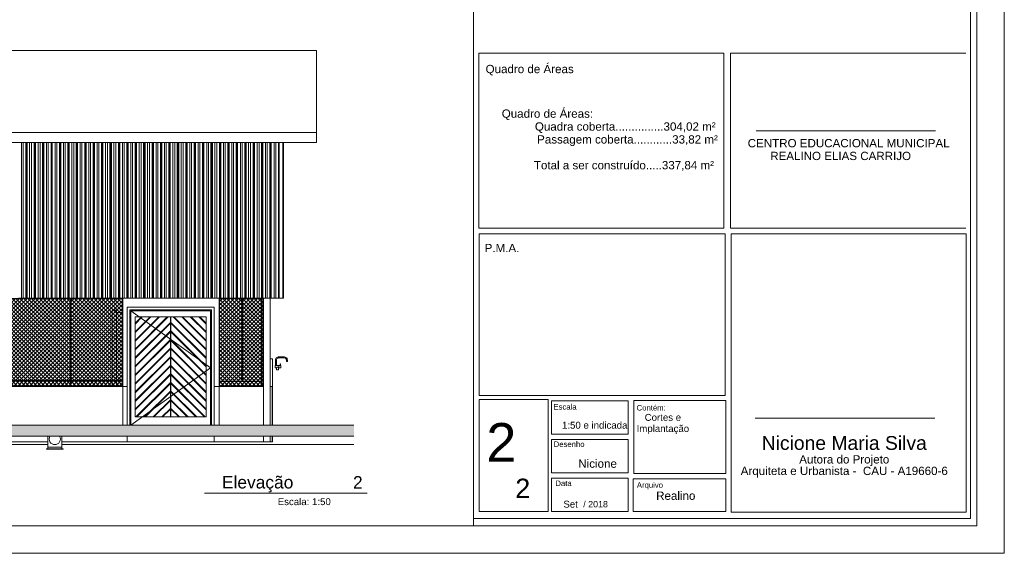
# Model space of a CAD drawing. Header units: millimetres. Extents: x 0 to 1917, y 0 to 847.
# Tile 222 of 230: x 1561 to 1917, y 0 to 193. Entities that reach past the tile are written whole.
import ezdxf
from ezdxf.enums import TextEntityAlignment as Align

# ---------------------------------------------------------------- set-up
doc = ezdxf.new("R2010")
doc.units = ezdxf.units.MM
doc.header["$MEASUREMENT"] = 0
doc.set_wipeout_variables(frame=1)
doc.linetypes.add('Linha Tracejada 2_1', pattern=[3, 2, -1])
doc.linetypes.add('Wipeout_Contour', pattern=[1000, 0, -1000])
for name, color, linetype in [('Anotação - Geral', 7, 'Continuous'), ('Cobertura.ARQ', 7, 'Continuous'), ('Desenho 2D - Geral', 7, 'Continuous'), ('Eletrodoméstico & Mobiliário.ARQ', 7, 'Continuous'), ('Interior - Mobiliário', 7, 'Continuous'), ('Laje.ARQ', 7, 'Continuous'), ('Linha & Trama.2D', 7, 'Continuous'), ('Parede.ARQ', 7, 'Continuous'), ('Pilar.ARQ', 7, 'Continuous')]:
    doc.layers.add(name, color=color, linetype=linetype)
doc.styles.add('GENERATED_STYLE_1', font='arial.ttf')
pattern_1 = [(45, (5217.2417, 46.3678), (-0.70710678, 0.70710678), []), (135, (5217.2417, 46.3678), (0.70710678, 0.70710678), [])]
pattern_2 = [(45, (5217.2417, 46.3678), (-0.70710678, 0.70710678), []), (135, (5217.2417, 46.3678), (0.70710678, 0.70710678), [])]
pattern_3 = [(45, (5217.2417, 46.3678), (-0.70710678, 0.70710678), []), (135, (5217.2417, 46.3678), (0.70710678, 0.70710678), [])]

# ---------------------------------------------------------------- blocks, each defined once
blk = doc.blocks.new('Título Integrado de Desenho[4]', base_point=(1167.68, 39))
at = {"color": 7, "linetype": 'Continuous', "lineweight": 0}
blk.add_line((1627.79, 21.8), (1686.69, 21.8), dxfattribs=at)
at = {"color": 7, "lineweight": 0, "style": 'GENERATED_STYLE_1'}
blk.add_attdef('AC_DrawingName', text='', height=4.5, dxfattribs=at).set_placement((1646.98, 27.97), align=Align.TOP_CENTER)
blk.add_attdef('DUMMY_179', text='', height=4.5, dxfattribs=at).set_placement((1681.51, 27.94), align=Align.TOP_LEFT)
blk.add_attdef('AC_DrawingScale', text='', height=2.5, dxfattribs=at).set_placement((1673.47, 19.94), align=Align.TOP_RIGHT)

msp = doc.modelspace()

# ---------------------------------------------------------------- hatches: boundary and pattern name
at = {"layer": 'Interior - Mobiliário', "linetype": 'Continuous', "lineweight": 0}
h = msp.add_hatch(dxfattribs=at)
h.set_pattern_fill('GRELHA_5X5_DIAGONAL_0004', color=102, style=0, pattern_type=2)
h.set_pattern_definition(pattern_1)
h.paths.add_polyline_path([(1595.92, 62.57), (1598.19, 62.57), (1598.19, 87.17), (1595.92, 87.17)])
h = msp.add_hatch(dxfattribs=at)
h.set_pattern_fill('GRELHA_5X5_DIAGONAL_0004', color=102, style=0, pattern_type=2)
h.set_pattern_definition(pattern_1)
h.paths.add_polyline_path([(1595.92, 62.57), (1598.19, 62.57), (1598.19, 87.17), (1595.92, 87.17)])
h = msp.add_hatch(dxfattribs=at)
h.set_pattern_fill('GRELHA_5X5_DIAGONAL_0004', color=102, style=0, pattern_type=2)
h.set_pattern_definition(pattern_2)
h.paths.add_polyline_path([(1595.92, 60.37), (1598.19, 60.37), (1598.19, 62.37), (1595.92, 62.37)])
h = msp.add_hatch(dxfattribs=at)
h.set_pattern_fill('GRELHA_5X5_DIAGONAL_0004', color=102, style=0, pattern_type=2)
h.set_pattern_definition(pattern_2)
h.paths.add_polyline_path([(1595.92, 60.37), (1598.19, 60.37), (1598.19, 62.37), (1595.92, 62.37)])
at = {"layer": 'Linha & Trama.2D', "linetype": 'Continuous', "lineweight": 0}
h = msp.add_hatch(dxfattribs=at)
h.set_pattern_fill('GRELHA_5X5_DIAGONAL_0004', color=30, style=0, pattern_type=2)
h.set_pattern_definition(pattern_3)
h.paths.add_polyline_path([(1540.33, 60.66), (1597.96, 60.66), (1597.96, 92.24), (1540.33, 92.24)])
h = msp.add_hatch(dxfattribs=at)
h.set_pattern_fill('GRELHA_5X5_DIAGONAL_0004', color=30, style=0, pattern_type=2)
h.set_pattern_definition(pattern_3)
h.paths.add_polyline_path([(1633.2, 60.66), (1648.84, 60.66), (1648.84, 92.24), (1633.2, 92.24)])

# ---------------------------------------------------------------- linework, layer by layer
at = {"layer": 'Cobertura.ARQ', "color": 233, "linetype": 'Continuous', "lineweight": 0}
for p, q in [((1668.32, 182.04), (1168.32, 182.04)), ((1668.32, 152.38), (1668.32, 182.04)), ((1547.3, 152.38), (1649.43, 152.38)), ((1651.22, 152.38), (1668.32, 152.38)), ((1668.32, 152.37), (1668.32, 152.38)), ((1668.32, 148.71), (1168.32, 148.71)), ((1668.32, 148.71), (1668.32, 148.77))]:
    msp.add_line(p, q, dxfattribs=at)
at = {"layer": 'Desenho 2D - Geral', "color": 7, "linetype": 'Continuous', "lineweight": 0}
for p, q in [((1725.11, 10), (1725.11, 292.52)), ((1725.11, 10), (1725.11, 292.52)), ((1905.11, 292.52), (1905.11, 12.64)), ((1725.11, 56.43), (1725.11, 189.53)), ((1725.11, 56.43), (1725.11, 189.53)), ((1727.07, 181.05), (1815.74, 181.05)), ((1727.07, 117.75), (1727.07, 181.05)), ((1815.74, 181.05), (1815.74, 117.75)), ((1827.5, 152.96), (1892.5, 152.96)), ((1815.74, 117.75), (1727.07, 117.75)), ((1727.22, 57.17), (1816.27, 57.17)), ((1827.17, 48.92), (1892.17, 48.92)), ((1827.17, 48.92), (1892.17, 48.92)), ((1905.11, 12.64), (1725.11, 12.64))]:
    msp.add_line(p, q, dxfattribs=at)
at = {"layer": 'Desenho 2D - Geral', "color": 7, "linetype": 'Continuous', "lineweight": 0, "flags": 128}
for points in [[(1818.39, 14.92), (1903.5, 14.92), (1903.5, 115.64), (1818.39, 115.64)], [(1727.22, 55.74), (1752.22, 55.74), (1752.22, 15.1), (1727.22, 15.1)], [(1753.35, 55.23), (1781.13, 55.23), (1781.13, 43.08), (1753.35, 43.08)], [(1816.51, 55.35), (1783.16, 55.35), (1783.16, 28.88), (1816.51, 28.88)], [(1753.35, 41.24), (1781.13, 41.24), (1781.13, 29.09), (1753.35, 29.09)], [(1753.35, 27.25), (1781.13, 27.25), (1781.13, 15.1), (1753.35, 15.1)], [(1816.47, 15.1), (1782.97, 15.1), (1782.97, 26.94), (1816.47, 26.94)]]:
    msp.add_lwpolyline(points, close=True, dxfattribs=at)
at = {"layer": 'Eletrodoméstico & Mobiliário.ARQ', "color": 134, "linetype": 'Continuous', "lineweight": 0}
for p, q in [((1649.42, 152.51), (1649.42, 152.37)), ((1651.22, 152.37), (1649.42, 152.37)), ((1651.22, 152.51), (1651.22, 152.37))]:
    msp.add_line(p, q, dxfattribs=at)
at = {"layer": 'Interior - Mobiliário', "color": 102, "linetype": 'Continuous', "lineweight": 0}
for p, q in [((1668.32, 152.37), (1547.3, 152.37)), ((1668.32, 152.37), (1668.32, 148.77)), ((1668.32, 148.77), (1547.3, 148.77)), ((1561.42, 92.37), (1561.42, 148.71)), ((1562.07, 92.37), (1562.07, 148.71)), ((1562.98, 92.37), (1562.98, 148.71)), ((1563.24, 92.37), (1563.24, 148.71)), ((1563.5, 92.37), (1563.5, 148.71)), ((1564.42, 92.37), (1564.42, 148.71)), ((1565.07, 92.37), (1565.07, 148.71)), ((1566.05, 92.37), (1566.05, 148.71)), ((1566.29, 92.37), (1566.29, 148.71)), ((1566.53, 92.37), (1566.53, 148.71)), ((1567.52, 92.37), (1567.52, 148.71)), ((1568.17, 92.37), (1568.17, 148.71)), ((1569.08, 92.37), (1569.08, 148.71)), ((1569.34, 92.37), (1569.34, 148.71)), ((1569.6, 92.37), (1569.6, 148.71)), ((1570.52, 92.37), (1570.52, 148.71)), ((1571.17, 92.37), (1571.17, 148.71)), ((1572.15, 92.37), (1572.15, 148.71)), ((1572.39, 92.37), (1572.39, 148.71)), ((1572.63, 92.37), (1572.63, 148.71)), ((1573.62, 92.37), (1573.62, 148.71)), ((1574.27, 92.37), (1574.27, 148.71)), ((1575.18, 92.37), (1575.18, 148.71)), ((1575.44, 92.37), (1575.44, 148.71)), ((1575.7, 92.37), (1575.7, 148.71)), ((1576.62, 92.37), (1576.62, 148.71)), ((1577.27, 92.37), (1577.27, 148.71)), ((1578.25, 92.37), (1578.25, 148.71)), ((1578.49, 92.37), (1578.49, 148.71)), ((1578.73, 92.37), (1578.73, 148.71)), ((1579.72, 92.37), (1579.72, 148.71)), ((1580.37, 92.37), (1580.37, 148.71)), ((1581.28, 92.37), (1581.28, 148.71)), ((1581.54, 92.37), (1581.54, 148.71)), ((1581.8, 92.37), (1581.8, 148.71)), ((1582.72, 92.37), (1582.72, 148.71)), ((1583.37, 92.37), (1583.37, 148.71)), ((1584.35, 92.37), (1584.35, 148.71)), ((1584.59, 92.37), (1584.59, 148.71)), ((1584.83, 92.37), (1584.83, 148.71)), ((1585.82, 92.37), (1585.82, 148.71)), ((1586.47, 92.37), (1586.47, 148.71)), ((1587.38, 92.37), (1587.38, 148.71)), ((1587.64, 92.37), (1587.64, 148.71)), ((1587.9, 92.37), (1587.9, 148.71)), ((1588.82, 92.37), (1588.82, 148.71)), ((1589.47, 92.37), (1589.47, 148.71)), ((1590.45, 92.37), (1590.45, 148.71)), ((1590.69, 92.37), (1590.69, 148.71)), ((1590.93, 92.37), (1590.93, 148.71)), ((1591.92, 92.37), (1591.92, 148.71)), ((1592.57, 92.37), (1592.57, 148.71)), ((1593.48, 92.37), (1593.48, 148.71)), ((1593.74, 92.37), (1593.74, 148.71)), ((1594, 92.37), (1594, 148.71)), ((1594.92, 92.37), (1594.92, 148.71)), ((1595.57, 92.37), (1595.57, 148.71)), ((1596.55, 92.37), (1596.55, 148.71)), ((1596.79, 92.37), (1596.79, 148.71)), ((1597.03, 92.37), (1597.03, 148.71)), ((1598.02, 92.37), (1598.02, 148.71)), ((1598.67, 92.37), (1598.67, 148.71)), ((1599.58, 92.37), (1599.58, 148.71)), ((1599.84, 92.37), (1599.84, 148.71)), ((1600.1, 92.37), (1600.1, 148.71)), ((1601.02, 92.37), (1601.02, 148.71)), ((1601.67, 92.37), (1601.67, 148.71)), ((1602.65, 92.37), (1602.65, 148.71)), ((1602.89, 92.37), (1602.89, 148.71)), ((1603.13, 92.37), (1603.13, 148.71)), ((1604.12, 92.37), (1604.12, 148.71)), ((1604.77, 92.37), (1604.77, 148.71)), ((1605.68, 92.37), (1605.68, 148.71)), ((1605.94, 92.37), (1605.94, 148.71)), ((1606.2, 92.37), (1606.2, 148.71)), ((1607.12, 92.37), (1607.12, 148.71)), ((1607.77, 92.37), (1607.77, 148.71)), ((1608.75, 92.37), (1608.75, 148.71)), ((1608.99, 92.37), (1608.99, 148.71)), ((1609.23, 92.37), (1609.23, 148.71)), ((1610.22, 92.37), (1610.22, 148.71)), ((1610.87, 92.37), (1610.87, 148.71)), ((1611.78, 92.37), (1611.78, 148.71)), ((1612.04, 92.37), (1612.04, 148.71)), ((1612.3, 92.37), (1612.3, 148.71)), ((1613.22, 92.37), (1613.22, 148.71)), ((1613.87, 92.37), (1613.87, 148.71)), ((1614.85, 92.37), (1614.85, 148.71)), ((1615.09, 92.37), (1615.09, 148.71)), ((1615.33, 92.37), (1615.33, 148.71)), ((1616.32, 92.37), (1616.32, 148.71)), ((1616.97, 92.37), (1616.97, 148.71)), ((1617.88, 92.37), (1617.88, 148.71)), ((1618.14, 92.37), (1618.14, 148.71)), ((1618.4, 92.37), (1618.4, 148.71)), ((1619.32, 92.37), (1619.32, 148.71)), ((1619.97, 92.37), (1619.97, 148.71)), ((1620.95, 92.37), (1620.95, 148.71)), ((1621.19, 92.37), (1621.19, 148.71)), ((1621.43, 92.37), (1621.43, 148.71)), ((1622.42, 92.37), (1622.42, 148.71)), ((1623.07, 92.37), (1623.07, 148.71)), ((1623.98, 92.37), (1623.98, 148.71)), ((1624.24, 92.37), (1624.24, 148.71)), ((1624.5, 92.37), (1624.5, 148.71)), ((1625.42, 92.37), (1625.42, 148.71)), ((1626.07, 92.37), (1626.07, 148.71)), ((1627.05, 92.37), (1627.05, 148.71)), ((1627.29, 92.37), (1627.29, 148.71)), ((1627.53, 92.37), (1627.53, 148.71)), ((1628.52, 92.37), (1628.52, 148.71)), ((1629.17, 92.37), (1629.17, 148.71)), ((1630.08, 92.37), (1630.08, 148.71)), ((1630.34, 92.37), (1630.34, 148.71)), ((1630.6, 92.37), (1630.6, 148.71)), ((1631.52, 92.37), (1631.52, 148.71)), ((1632.17, 92.37), (1632.17, 148.71)), ((1633.15, 92.37), (1633.15, 148.71)), ((1633.39, 92.37), (1633.39, 148.71)), ((1633.63, 92.37), (1633.63, 148.71)), ((1634.62, 92.37), (1634.62, 148.71)), ((1635.27, 92.37), (1635.27, 148.71)), ((1636.18, 92.37), (1636.18, 148.71)), ((1636.44, 92.37), (1636.44, 148.71)), ((1636.7, 92.37), (1636.7, 148.71)), ((1637.62, 92.37), (1637.62, 148.71)), ((1638.27, 92.37), (1638.27, 148.71)), ((1639.25, 92.37), (1639.25, 148.71)), ((1639.49, 92.37), (1639.49, 148.71)), ((1639.73, 92.37), (1639.73, 148.71)), ((1640.72, 92.37), (1640.72, 148.71)), ((1641.37, 92.37), (1641.37, 148.71)), ((1642.28, 92.37), (1642.28, 148.71)), ((1642.54, 92.37), (1642.54, 148.71)), ((1642.8, 92.37), (1642.8, 148.71)), ((1643.72, 92.37), (1643.72, 148.71)), ((1644.37, 92.37), (1644.37, 148.71)), ((1645.35, 92.37), (1645.35, 148.71)), ((1645.59, 92.37), (1645.59, 148.71)), ((1645.83, 92.37), (1645.83, 148.71)), ((1646.82, 92.37), (1646.82, 148.71)), ((1647.47, 92.37), (1647.47, 148.71)), ((1648.38, 92.37), (1648.38, 148.71)), ((1648.64, 92.37), (1648.64, 148.71)), ((1648.9, 92.37), (1648.9, 148.71)), ((1649.82, 92.37), (1649.82, 148.71)), ((1650.47, 92.37), (1650.47, 148.71)), ((1651.45, 92.37), (1651.45, 148.71)), ((1651.69, 92.37), (1651.69, 148.71)), ((1651.93, 92.37), (1651.93, 148.71)), ((1652.92, 92.37), (1652.92, 148.71)), ((1653.57, 92.37), (1653.57, 148.71)), ((1654.48, 92.37), (1654.48, 148.71)), ((1654.74, 92.37), (1654.74, 148.71)), ((1656.13, 92.37), (1656.13, 148.71)), ((1656.32, 92.37), (1656.32, 148.71)), ((1561.42, 92.37), (1560.43, 92.37)), ((1562.07, 92.37), (1561.42, 92.37)), ((1562.98, 92.37), (1562.07, 92.37)), ((1563.24, 92.37), (1562.98, 92.37)), ((1563.5, 92.37), (1563.24, 92.37)), ((1564.42, 92.37), (1563.5, 92.37)), ((1565.07, 92.37), (1564.42, 92.37)), ((1566.05, 92.37), (1565.07, 92.37)), ((1566.29, 92.37), (1566.05, 92.37)), ((1566.53, 92.37), (1566.29, 92.37)), ((1567.52, 92.37), (1566.53, 92.37)), ((1568.17, 92.37), (1567.52, 92.37)), ((1569.08, 92.37), (1568.17, 92.37)), ((1569.34, 92.37), (1569.08, 92.37)), ((1569.6, 92.37), (1569.34, 92.37)), ((1570.52, 92.37), (1569.6, 92.37)), ((1571.17, 92.37), (1570.52, 92.37)), ((1572.15, 92.37), (1571.17, 92.37)), ((1572.39, 92.37), (1572.15, 92.37)), ((1572.63, 92.37), (1572.39, 92.37)), ((1573.62, 92.37), (1572.63, 92.37)), ((1574.27, 92.37), (1573.62, 92.37)), ((1575.18, 92.37), (1574.27, 92.37)), ((1575.44, 92.37), (1575.18, 92.37)), ((1575.7, 92.37), (1575.44, 92.37)), ((1576.62, 92.37), (1575.7, 92.37)), ((1577.27, 92.37), (1576.62, 92.37)), ((1578.25, 92.37), (1577.27, 92.37)), ((1578.49, 92.37), (1578.25, 92.37)), ((1578.73, 92.37), (1578.49, 92.37)), ((1579.72, 92.37), (1578.73, 92.37)), ((1580.37, 92.37), (1579.72, 92.37)), ((1581.28, 92.37), (1580.37, 92.37)), ((1581.54, 92.37), (1581.28, 92.37)), ((1581.8, 92.37), (1581.54, 92.37)), ((1582.72, 92.37), (1581.8, 92.37)), ((1583.37, 92.37), (1582.72, 92.37)), ((1584.35, 92.37), (1583.37, 92.37)), ((1584.59, 92.37), (1584.35, 92.37)), ((1584.83, 92.37), (1584.59, 92.37)), ((1585.82, 92.37), (1584.83, 92.37)), ((1586.47, 92.37), (1585.82, 92.37)), ((1587.38, 92.37), (1586.47, 92.37)), ((1587.64, 92.37), (1587.38, 92.37)), ((1587.9, 92.37), (1587.64, 92.37)), ((1588.82, 92.37), (1587.9, 92.37)), ((1589.47, 92.37), (1588.82, 92.37)), ((1590.45, 92.37), (1589.47, 92.37)), ((1590.69, 92.37), (1590.45, 92.37)), ((1590.93, 92.37), (1590.69, 92.37)), ((1591.92, 92.37), (1590.93, 92.37)), ((1592.57, 92.37), (1591.92, 92.37)), ((1593.48, 92.37), (1592.57, 92.37)), ((1593.74, 92.37), (1593.48, 92.37)), ((1594, 92.37), (1593.74, 92.37)), ((1594.92, 92.37), (1594, 92.37)), ((1595.57, 92.37), (1594.92, 92.37)), ((1596.55, 92.37), (1595.57, 92.37)), ((1596.79, 92.37), (1596.55, 92.37)), ((1597.03, 92.37), (1596.79, 92.37)), ((1598.02, 92.37), (1597.03, 92.37)), ((1598.67, 92.37), (1598.02, 92.37)), ((1599.58, 92.37), (1598.67, 92.37)), ((1599.84, 92.37), (1599.58, 92.37)), ((1600.1, 92.37), (1599.84, 92.37)), ((1601.02, 92.37), (1600.1, 92.37)), ((1601.67, 92.37), (1601.02, 92.37)), ((1602.65, 92.37), (1601.67, 92.37)), ((1602.89, 92.37), (1602.65, 92.37)), ((1603.13, 92.37), (1602.89, 92.37)), ((1604.12, 92.37), (1603.13, 92.37)), ((1604.77, 92.37), (1604.12, 92.37)), ((1605.68, 92.37), (1604.77, 92.37)), ((1605.94, 92.37), (1605.68, 92.37)), ((1606.2, 92.37), (1605.94, 92.37)), ((1607.12, 92.37), (1606.2, 92.37)), ((1607.77, 92.37), (1607.12, 92.37)), ((1608.75, 92.37), (1607.77, 92.37)), ((1608.99, 92.37), (1608.75, 92.37)), ((1609.23, 92.37), (1608.99, 92.37)), ((1610.22, 92.37), (1609.23, 92.37)), ((1610.87, 92.37), (1610.22, 92.37)), ((1611.78, 92.37), (1610.87, 92.37)), ((1612.04, 92.37), (1611.78, 92.37)), ((1612.3, 92.37), (1612.04, 92.37)), ((1613.22, 92.37), (1612.3, 92.37)), ((1613.87, 92.37), (1613.22, 92.37)), ((1614.85, 92.37), (1613.87, 92.37)), ((1615.09, 92.37), (1614.85, 92.37)), ((1615.33, 92.37), (1615.09, 92.37)), ((1616.32, 92.37), (1615.33, 92.37)), ((1616.97, 92.37), (1616.32, 92.37)), ((1617.88, 92.37), (1616.97, 92.37)), ((1618.14, 92.37), (1617.88, 92.37)), ((1618.4, 92.37), (1618.14, 92.37)), ((1619.32, 92.37), (1618.4, 92.37)), ((1619.97, 92.37), (1619.32, 92.37)), ((1620.95, 92.37), (1619.97, 92.37)), ((1621.19, 92.37), (1620.95, 92.37)), ((1621.43, 92.37), (1621.19, 92.37)), ((1622.42, 92.37), (1621.43, 92.37)), ((1623.07, 92.37), (1622.42, 92.37)), ((1623.98, 92.37), (1623.07, 92.37)), ((1624.24, 92.37), (1623.98, 92.37)), ((1624.5, 92.37), (1624.24, 92.37)), ((1625.42, 92.37), (1624.5, 92.37)), ((1626.07, 92.37), (1625.42, 92.37)), ((1627.05, 92.37), (1626.07, 92.37)), ((1627.29, 92.37), (1627.05, 92.37)), ((1627.53, 92.37), (1627.29, 92.37)), ((1628.52, 92.37), (1627.53, 92.37)), ((1629.17, 92.37), (1628.52, 92.37)), ((1630.08, 92.37), (1629.17, 92.37)), ((1630.34, 92.37), (1630.08, 92.37)), ((1630.6, 92.37), (1630.34, 92.37)), ((1631.52, 92.37), (1630.6, 92.37)), ((1632.17, 92.37), (1631.52, 92.37)), ((1633.15, 92.37), (1632.17, 92.37)), ((1633.39, 92.37), (1633.15, 92.37)), ((1633.63, 92.37), (1633.39, 92.37)), ((1634.62, 92.37), (1633.63, 92.37)), ((1635.27, 92.37), (1634.62, 92.37)), ((1636.18, 92.37), (1635.27, 92.37)), ((1636.44, 92.37), (1636.18, 92.37)), ((1636.7, 92.37), (1636.44, 92.37)), ((1637.62, 92.37), (1636.7, 92.37)), ((1638.27, 92.37), (1637.62, 92.37)), ((1639.25, 92.37), (1638.27, 92.37)), ((1639.49, 92.37), (1639.25, 92.37)), ((1639.73, 92.37), (1639.49, 92.37)), ((1640.72, 92.37), (1639.73, 92.37)), ((1641.37, 92.37), (1640.72, 92.37)), ((1642.28, 92.37), (1641.37, 92.37)), ((1642.54, 92.37), (1642.28, 92.37)), ((1642.8, 92.37), (1642.54, 92.37)), ((1643.72, 92.37), (1642.8, 92.37)), ((1644.37, 92.37), (1643.72, 92.37)), ((1645.35, 92.37), (1644.37, 92.37)), ((1645.59, 92.37), (1645.35, 92.37)), ((1645.83, 92.37), (1645.59, 92.37)), ((1646.82, 92.37), (1645.83, 92.37)), ((1647.47, 92.37), (1646.82, 92.37)), ((1648.38, 92.37), (1647.47, 92.37)), ((1648.64, 92.37), (1648.38, 92.37)), ((1648.9, 92.37), (1648.64, 92.37)), ((1649.82, 92.37), (1648.9, 92.37)), ((1650.47, 92.37), (1649.82, 92.37)), ((1651.45, 92.37), (1650.47, 92.37)), ((1651.69, 92.37), (1651.45, 92.37)), ((1651.93, 92.37), (1651.69, 92.37)), ((1652.92, 92.37), (1651.93, 92.37)), ((1653.57, 92.37), (1652.92, 92.37)), ((1654.48, 92.37), (1653.57, 92.37)), ((1654.74, 92.37), (1654.48, 92.37)), ((1656.13, 92.37), (1654.74, 92.37)), ((1656.13, 92.37), (1656.32, 92.37)), ((1594.32, 86.37), (1594.32, 87.97)), ((1594.32, 87.97), (1595.92, 87.97)), ((1594.32, 62.57), (1594.32, 86.37)), ((1595.92, 87.97), (1595.92, 86.37)), ((1595.92, 87.17), (1598.19, 87.17)), ((1595.92, 86.37), (1595.92, 62.57)), ((1594.32, 60.37), (1594.32, 62.37)), ((1595.92, 62.37), (1595.92, 60.37))]:
    msp.add_line(p, q, dxfattribs=at)
at = {"layer": 'Interior - Mobiliário', "color": 124, "linetype": 'Continuous', "lineweight": 0}
for p, q in [((1579.16, 62.57), (1579.16, 92.37)), ((1579.36, 62.57), (1579.36, 92.37)), ((1633.05, 62.37), (1633.05, 92.37)), ((1641.3, 62.37), (1641.3, 92.37)), ((1641.5, 62.37), (1641.5, 92.37)), ((1539.52, 62.57), (1598.19, 62.57)), ((1539.52, 62.37), (1598.19, 62.37)), ((1579.16, 60.37), (1579.16, 62.37)), ((1579.36, 60.37), (1579.36, 62.37)), ((1648.32, 62.37), (1633, 62.37)), ((1648.32, 62.17), (1633, 62.17)), ((1633.05, 60.37), (1633.05, 62.17))]:
    msp.add_line(p, q, dxfattribs=at)
at = {"layer": 'Interior - Mobiliário', "color": 6, "linetype": 'Continuous', "lineweight": 0}
for p, q in [((1653.32, 67.97), (1653.32, 67.94)), ((1653.32, 67.97), (1653.44, 67.97)), ((1653.32, 67.94), (1653.32, 67.87)), ((1653.32, 67.87), (1653.32, 67.77)), ((1653.32, 67.77), (1653.32, 67.64)), ((1653.42, 70.06), (1653.45, 70.31)), ((1653.42, 68.09), (1653.42, 70.06)), ((1653.42, 68.09), (1653.44, 68.09)), ((1653.44, 67.97), (1653.44, 68.09)), ((1653.44, 68.09), (1653.51, 68.09)), ((1653.44, 67.97), (1653.46, 67.96)), ((1653.45, 70.31), (1653.56, 70.56)), ((1653.46, 67.96), (1653.52, 67.94)), ((1653.51, 68.09), (1653.6, 68.09)), ((1653.52, 67.94), (1653.6, 67.93)), ((1653.56, 70.56), (1653.72, 70.77)), ((1653.6, 68.09), (1653.69, 68.09)), ((1653.6, 67.93), (1653.68, 67.94)), ((1653.68, 67.94), (1653.74, 67.96)), ((1653.69, 68.09), (1653.76, 68.09)), ((1653.72, 70.77), (1653.93, 70.93)), ((1653.74, 67.96), (1653.76, 67.97)), ((1653.76, 67.97), (1653.76, 68.09)), ((1653.76, 68.09), (1653.78, 68.09)), ((1653.76, 67.97), (1654.62, 67.97)), ((1653.78, 70.04), (1653.8, 70.22)), ((1653.78, 68.09), (1653.78, 70.04)), ((1653.8, 70.22), (1653.87, 70.38)), ((1653.87, 70.38), (1653.98, 70.51)), ((1653.93, 70.93), (1654.18, 71.03)), ((1653.98, 70.51), (1654.11, 70.62)), ((1654.11, 70.62), (1654.27, 70.68)), ((1654.18, 71.03), (1654.43, 71.07)), ((1654.27, 70.68), (1654.45, 70.71)), ((1654.43, 71.07), (1656.73, 71.07)), ((1654.45, 70.71), (1656.71, 70.71)), ((1654.62, 67.97), (1654.62, 67.94)), ((1654.62, 67.94), (1654.62, 67.87)), ((1654.62, 67.87), (1654.62, 67.77)), ((1654.62, 67.77), (1654.62, 67.64)), ((1654.64, 67.97), (1655.16, 67.97)), ((1654.64, 67.97), (1654.64, 67.91)), ((1654.64, 67.91), (1654.64, 67.77)), ((1654.64, 67.77), (1654.64, 67.57)), ((1655.34, 67.94), (1655.1, 67.94)), ((1655.1, 67.94), (1655.1, 67.94)), ((1655.1, 67.94), (1655.34, 67.94)), ((1655.16, 68.57), (1655.17, 68.57)), ((1655.16, 67.97), (1655.16, 68.57)), ((1655.16, 67.97), (1655.17, 67.97)), ((1655.17, 68.57), (1655.2, 68.57)), ((1655.17, 67.97), (1655.2, 67.96)), ((1655.2, 68.57), (1655.23, 68.57)), ((1655.2, 67.96), (1655.23, 67.96)), ((1655.23, 68.57), (1655.27, 68.57)), ((1655.23, 67.96), (1655.27, 67.96)), ((1655.27, 68.57), (1655.29, 68.57)), ((1655.27, 67.96), (1655.29, 67.97)), ((1655.29, 68.57), (1655.3, 68.57)), ((1655.29, 67.97), (1655.3, 67.97)), ((1655.3, 67.97), (1655.3, 68.57)), ((1655.3, 67.97), (1655.34, 67.97)), ((1655.34, 67.97), (1655.34, 67.94)), ((1655.34, 67.94), (1655.34, 67.91)), ((1655.34, 67.94), (1655.34, 67.94)), ((1655.34, 67.91), (1655.34, 67.77)), ((1655.34, 67.77), (1655.34, 67.57)), ((1656.71, 70.71), (1656.89, 70.68)), ((1656.73, 71.07), (1656.99, 71.03)), ((1656.89, 70.68), (1657.05, 70.62)), ((1656.99, 71.03), (1657.23, 70.93)), ((1657.05, 70.62), (1657.19, 70.51)), ((1657.19, 70.51), (1657.29, 70.38)), ((1657.23, 70.93), (1657.44, 70.77)), ((1657.29, 70.38), (1657.36, 70.22)), ((1657.36, 70.22), (1657.38, 70.04)), ((1657.38, 70.04), (1657.38, 69.45)), ((1657.41, 69.45), (1657.38, 69.45)), ((1657.47, 69.45), (1657.41, 69.45)), ((1657.44, 70.77), (1657.61, 70.56)), ((1657.56, 69.45), (1657.47, 69.45)), ((1657.65, 69.45), (1657.56, 69.45)), ((1657.61, 70.56), (1657.71, 70.31)), ((1657.72, 69.45), (1657.65, 69.45)), ((1657.71, 70.31), (1657.74, 70.06)), ((1657.74, 69.45), (1657.72, 69.45)), ((1657.74, 70.06), (1657.74, 69.45)), ((1653.32, 67.64), (1653.32, 67.5)), ((1653.32, 67.5), (1653.32, 67.37)), ((1653.32, 67.37), (1653.32, 67.26)), ((1653.32, 67.26), (1653.32, 67.19)), ((1653.32, 67.19), (1653.32, 67.17)), ((1653.32, 67.17), (1653.83, 67.17)), ((1653.85, 67.19), (1653.83, 67.17)), ((1653.83, 67.17), (1653.83, 66.37)), ((1653.85, 66.37), (1653.83, 66.37)), ((1653.86, 67.19), (1653.85, 67.19)), ((1653.92, 66.37), (1653.85, 66.37)), ((1653.92, 67.25), (1653.88, 67.21)), ((1653.93, 67.26), (1653.92, 67.25)), ((1654.02, 66.37), (1653.92, 66.37)), ((1654.02, 67.33), (1653.96, 67.29)), ((1654.06, 67.36), (1654.02, 67.33)), ((1654.14, 66.37), (1654.02, 66.37)), ((1654.14, 67.4), (1654.1, 67.38)), ((1654.27, 67.4), (1654.14, 67.4)), ((1654.27, 66.37), (1654.14, 66.37)), ((1654.3, 67.38), (1654.27, 67.4)), ((1654.39, 66.37), (1654.27, 66.37)), ((1654.39, 67.33), (1654.34, 67.36)), ((1654.44, 67.29), (1654.39, 67.33)), ((1654.48, 66.37), (1654.39, 66.37)), ((1654.48, 67.25), (1654.47, 67.26)), ((1654.52, 67.21), (1654.48, 67.25)), ((1654.55, 66.37), (1654.48, 66.37)), ((1654.57, 67.17), (1654.55, 67.19)), ((1654.55, 67.19), (1654.55, 67.19)), ((1654.57, 66.37), (1654.55, 66.37)), ((1654.57, 67.17), (1654.57, 66.37)), ((1654.57, 67.17), (1654.62, 67.17)), ((1654.62, 67.64), (1654.62, 67.5)), ((1654.62, 67.5), (1654.62, 67.37)), ((1654.62, 67.37), (1654.62, 67.26)), ((1654.62, 67.26), (1654.62, 67.19)), ((1654.62, 67.19), (1654.62, 67.17)), ((1654.64, 67.57), (1654.64, 67.37)), ((1654.64, 67.37), (1654.64, 67.22)), ((1654.64, 67.22), (1654.64, 67.17)), ((1654.64, 67.17), (1655.34, 67.17)), ((1655.1, 67.19), (1655.1, 67.2)), ((1655.1, 67.2), (1655.34, 67.2)), ((1655.34, 67.2), (1655.1, 67.19)), ((1655.34, 67.57), (1655.34, 67.37)), ((1655.34, 67.37), (1655.34, 67.22)), ((1655.34, 67.22), (1655.34, 67.2)), ((1655.34, 67.2), (1655.34, 67.19)), ((1655.34, 67.19), (1655.34, 67.17))]:
    msp.add_line(p, q, dxfattribs=at)
at = {"layer": 'Interior - Mobiliário', "color": 7, "linetype": 'Continuous', "lineweight": 0}
for p, q in [((1571.77, 40.34), (1572.1, 39.92)), ((1572.1, 39.92), (1572.51, 39.6)), ((1572.51, 39.6), (1573, 39.4)), ((1573, 39.4), (1573.52, 39.33)), ((1573.52, 39.33), (1574.05, 39.4)), ((1574.05, 39.4), (1574.53, 39.6)), ((1574.53, 39.6), (1574.95, 39.92)), ((1574.95, 39.92), (1575.27, 40.34)), ((1570.52, 37.77), (1576.52, 37.77)), ((1570.52, 37.67), (1570.52, 37.77)), ((1570.52, 37.67), (1576.52, 37.67)), ((1571.02, 38.37), (1576.02, 38.37)), ((1571.03, 37.77), (1571.03, 38.37)), ((1576.02, 37.77), (1576.02, 38.37)), ((1576.52, 37.67), (1576.52, 37.77))]:
    msp.add_line(p, q, dxfattribs=at)
at = {"layer": 'Laje.ARQ', "color": 111, "linetype": 'Continuous', "lineweight": 0}
for p, q in [((1162.81, 39.37), (1571.02, 39.37)), ((1576.02, 39.37), (1681.81, 39.37))]:
    msp.add_line(p, q, dxfattribs=at)
at = {"layer": 'Linha & Trama.2D', "color": 7, "linetype": 'Continuous', "lineweight": 0}
for p, q in [((1917.36, 716.97), (1917.36, 0)), ((1907.36, 707.99), (1907.36, 10)), ((1818.21, 117.75), (1818.21, 181.05)), ((1818.21, 181.05), (1903.39, 181.05)), ((1903.39, 117.75), (1818.21, 117.75)), ((1816.27, 115.64), (1727.22, 115.64)), ((1727.22, 115.64), (1727.22, 57.17)), ((1816.27, 57.17), (1816.27, 115.64)), ((1907.36, 10), (1154.76, 10)), ((1917.36, 0), (1119.63, 0))]:
    msp.add_line(p, q, dxfattribs=at)
at = {"layer": 'Linha & Trama.2D', "color": 8, "linetype": 'Continuous', "lineweight": 0}
for p, q in [((1597.96, 92.24), (1540.33, 92.24)), ((1597.96, 60.66), (1597.96, 92.24)), ((1648.84, 92.24), (1633.2, 92.24)), ((1633.2, 92.24), (1633.2, 60.66)), ((1648.84, 60.66), (1648.84, 92.24)), ((1540.33, 60.66), (1597.96, 60.66)), ((1633.2, 60.66), (1648.84, 60.66))]:
    msp.add_line(p, q, dxfattribs=at)
at = {"layer": 'Parede.ARQ', "color": 251, "linetype": 'Continuous', "lineweight": 0}
for p, q in [((1598.19, 60.37), (1598.19, 92.37)), ((1633, 60.37), (1633, 92.37)), ((1648.32, 92.37), (1648.32, 70.37))]:
    msp.add_line(p, q, dxfattribs=at)
at = {"layer": 'Parede.ARQ', "color": 30, "linetype": 'Continuous', "lineweight": 0}
for p, q in [((1599.73, 89.11), (1631.21, 89.11)), ((1630.21, 88.11), (1600.73, 88.11)), ((1601.03, 87.81), (1629.91, 67.09)), ((1601.03, 87.81), (1601.03, 85.61)), ((1629.91, 87.81), (1601.03, 87.81)), ((1601.03, 85.61), (1601.03, 49.37)), ((1602.63, 83.3), (1604.94, 85.61)), ((1605.22, 85.61), (1602.63, 83.01)), ((1602.63, 80.19), (1608.05, 85.61)), ((1608.33, 85.61), (1602.63, 79.9)), ((1602.63, 77.07), (1611.16, 85.61)), ((1611.44, 85.61), (1602.63, 76.79)), ((1602.63, 73.96), (1614.27, 85.61)), ((1614.56, 85.61), (1602.63, 73.68)), ((1602.63, 49.37), (1602.63, 85.61)), ((1602.63, 85.61), (1628.31, 85.61)), ((1615.37, 83.59), (1615.37, 85.61)), ((1615.57, 83.59), (1615.57, 85.61)), ((1616.38, 85.61), (1628.31, 73.68)), ((1628.31, 73.96), (1616.66, 85.61)), ((1619.49, 85.61), (1628.31, 76.79)), ((1628.31, 77.07), (1619.77, 85.61)), ((1622.6, 85.61), (1628.31, 79.9)), ((1628.31, 80.19), (1622.89, 85.61)), ((1625.71, 85.61), (1628.31, 83.01)), ((1628.31, 83.3), (1626, 85.61)), ((1628.31, 85.61), (1628.31, 49.37)), ((1629.91, 85.61), (1629.91, 87.81)), ((1629.91, 49.37), (1629.91, 85.61)), ((1602.63, 70.85), (1615.37, 83.59)), ((1615.37, 83.31), (1602.63, 70.57)), ((1615.37, 80.48), (1615.37, 83.31)), ((1628.31, 70.85), (1615.57, 83.59)), ((1615.57, 80.48), (1615.57, 83.31)), ((1615.57, 83.31), (1628.31, 70.57)), ((1602.63, 67.74), (1615.37, 80.48)), ((1615.37, 80.2), (1602.63, 67.46)), ((1615.37, 77.37), (1615.37, 80.2)), ((1628.31, 67.74), (1615.57, 80.48)), ((1615.57, 77.37), (1615.57, 80.2)), ((1615.57, 80.2), (1628.31, 67.46)), ((1602.63, 64.63), (1615.37, 77.37)), ((1615.37, 77.09), (1602.63, 64.35)), ((1615.37, 74.26), (1615.37, 77.09)), ((1628.31, 64.63), (1615.57, 77.37)), ((1615.57, 74.26), (1615.57, 77.09)), ((1615.57, 77.09), (1628.31, 64.35)), ((1602.63, 61.52), (1615.37, 74.26)), ((1615.37, 73.98), (1602.63, 61.24)), ((1615.37, 71.15), (1615.37, 73.98)), ((1628.31, 61.52), (1615.57, 74.26)), ((1615.57, 71.15), (1615.57, 73.98)), ((1615.57, 73.98), (1628.31, 61.24)), ((1602.63, 58.41), (1615.37, 71.15)), ((1615.37, 70.86), (1602.63, 58.12)), ((1602.63, 55.3), (1615.37, 68.04)), ((1615.37, 67.75), (1602.63, 55.01)), ((1615.37, 68.04), (1615.37, 70.86)), ((1615.37, 64.92), (1615.37, 67.75)), ((1628.31, 58.41), (1615.57, 71.15)), ((1615.57, 68.04), (1615.57, 70.86)), ((1615.57, 70.86), (1628.31, 58.12)), ((1628.31, 55.3), (1615.57, 68.04)), ((1615.57, 64.92), (1615.57, 67.75)), ((1615.57, 67.75), (1628.31, 55.01)), ((1602.63, 52.18), (1615.37, 64.92)), ((1615.37, 64.64), (1602.63, 51.9)), ((1615.37, 61.81), (1615.37, 64.64)), ((1628.31, 52.18), (1615.57, 64.92)), ((1615.57, 61.81), (1615.57, 64.64)), ((1615.57, 64.64), (1628.31, 51.9)), ((1602.92, 49.37), (1615.37, 61.81)), ((1615.37, 61.53), (1603.21, 49.37)), ((1615.37, 58.7), (1615.37, 61.53)), ((1628.01, 49.37), (1615.57, 61.81)), ((1615.57, 58.7), (1615.57, 61.53)), ((1615.57, 61.53), (1627.73, 49.37)), ((1606.03, 49.37), (1615.37, 58.7)), ((1615.37, 58.42), (1606.32, 49.37)), ((1615.37, 55.59), (1615.37, 58.42)), ((1624.9, 49.37), (1615.57, 58.7)), ((1615.57, 55.59), (1615.57, 58.42)), ((1615.57, 58.42), (1624.62, 49.37)), ((1609.15, 49.37), (1615.37, 55.59)), ((1615.37, 55.31), (1609.43, 49.37)), ((1615.37, 52.48), (1615.37, 55.31)), ((1621.79, 49.37), (1615.57, 55.59)), ((1615.57, 52.48), (1615.57, 55.31)), ((1615.57, 55.31), (1621.51, 49.37)), ((1612.26, 49.37), (1615.37, 52.48)), ((1615.37, 52.2), (1612.54, 49.37)), ((1615.37, 49.37), (1615.37, 52.2)), ((1618.68, 49.37), (1615.57, 52.48)), ((1615.57, 49.37), (1615.57, 52.2)), ((1615.57, 52.2), (1618.4, 49.37)), ((1628.31, 49.37), (1602.63, 49.37))]:
    msp.add_line(p, q, dxfattribs=at)
at = {"layer": 'Parede.ARQ', "color": 7, "linetype": 'Continuous', "lineweight": 0}
for p, q in [((1648.32, 70.37), (1649.12, 70.37)), ((1648.32, 60.37), (1648.32, 70.37)), ((1651.52, 70.37), (1652.32, 70.37)), ((1598.19, 60.37), (1539.52, 60.37)), ((1599.73, 60.37), (1598.19, 60.37)), ((1633, 60.37), (1631.21, 60.37)), ((1648.32, 60.37), (1633, 60.37)), ((1649.12, 60.37), (1648.32, 60.37)), ((1652.22, 60.37), (1651.52, 60.37)), ((1571.02, 40.37), (1539.52, 40.37)), ((1599.73, 40.37), (1576.02, 40.37)), ((1599.73, 40.37), (1631.21, 40.37)), ((1649.12, 40.37), (1631.21, 40.37)), ((1652.22, 40.37), (1651.52, 40.37)), ((1652.32, 40.37), (1652.22, 40.37))]:
    msp.add_line(p, q, dxfattribs=at)
at = {"layer": 'Pilar.ARQ', "color": 20, "linetype": 'Continuous', "lineweight": 0}
msp.add_line((1649.12, 40.37), (1651.52, 40.37), dxfattribs=at)

# ---------------------------------------------------------------- block references
at = {"color": 7, "linetype": 'Continuous', "lineweight": 0}
msp.add_blockref('Título Integrado de Desenho[4]', (1167.68, 39), dxfattribs=at).add_auto_attribs({'AC_DrawingName': 'Elevação', 'AC_DrawingScale': 'Escala: 1:50', 'DUMMY_179': '2'})

# ---------------------------------------------------------------- texts
at = {"layer": 'Anotação - Geral', "color": 7, "linetype": 'Continuous', "lineweight": 0, "char_height": 3, "attachment_point": 7, "style": 'GENERATED_STYLE_1'}
for s, insert in [('\\A1;Quadro de Áreas', (1729.52, 173)), ('\\A1;Quadro de Áreas', (1729.52, 173)), ('\\A1;P.M.A.', (1729.18, 109.02))]:
    msp.add_mtext(s, dxfattribs=dict(at, insert=insert))
at = {"layer": 'Anotação - Geral', "color": 7, "linetype": 'Continuous', "lineweight": 0, "style": 'GENERATED_STYLE_1'}
for s, insert, char_height, attachment_point, line_spacing_factor in [('\\A1;Quadro de Áreas:\\P^IQuadra coberta...............304,02 m²\\P           Passagem coberta............33,82 m²\\P\\P          Total a ser construído.....337,84 m² ', (1735.37, 138.45), 3, 7, 0.933551), ('\\A1;CENTRO EDUCACIONAL MUNICIPAL\\P       REALINO ELIAS CARRIJO', (1824.44, 142.32), 3, 7, 0.923713), ('\\A1;Escala\\P\\P    {\\H1.25x;1:50 e indicada}', (1754.09, 45.08), 2, 7, 0.961267), ('\\A1;Contém:\\P{\\H1.25x;   Cortes e \\PImplantação}', (1784.21, 43.15), 2, 7, 0.97001), ('\\A1;2\\P{\\H0.64286x;   \\H0.77778x;2}', (1729.79, 20.03), 14, 7, 0.862301), ('\\A1;Desenho\\P\\P    {\\H1.25x;      \\H1.2x;Nicione}', (1754.17, 30.92), 2, 7, 0.980037), ('\\A1;Nicione Maria Silva\\P{\\H0.6x;Autora do Projeto\\PArquiteta e Urbanista -  CAU - A19660-6}', (1859.4, 27.44), 5, 8, 0.83243), ('\\A1;Data\\P    {\\H1.25x; \\P   Set  \\H0.92x;/ 2018}', (1754.79, 16.5), 2, 7, 0.975692), ('\\A1;Arquivo\\P{\\H1.5x;      Realino}', (1784.3, 19.31), 2, 7, 1.008632)]:
    msp.add_mtext(s, dxfattribs=dict(at, insert=insert, char_height=char_height, attachment_point=attachment_point, line_spacing_factor=line_spacing_factor))

# ---------------------------------------------------------------- wipeouts: each hides what was drawn before it
at = {"color": 254, "linetype": 'Wipeout_Contour', "lineweight": 0, "ltscale": 5877.989944}
msp.add_wipeout([(1255.82, 46.37), (1255.82, 42.37), (1681.81, 42.37), (1681.81, 46.37)], dxfattribs=at).dxf.layer = 'Laje.ARQ'

# ---------------------------------------------------------------- next in the draw order: hatches: boundary and pattern name
at = {"layer": 'Laje.ARQ', "linetype": 'Continuous', "lineweight": 0}
h = msp.add_hatch(dxfattribs=at)
h.set_pattern_fill('CONCRETO_0004', color=83, style=0, pattern_type=2)
h.set_pattern_definition([(0, (5217.242, 46.368), (0, 7.794229), [0.4875, -4.0125]), (0, (5219.492, 50.265), (0, 7.794229), [0.4875, -4.0125]), (60, (5217.242, 46.368), (-6.75, 3.897114), [0.4875, -4.0125]), (60, (5221.742, 46.368), (-6.75, 3.897114), [0.4875, -4.0125]), (120, (5217.729, 46.368), (6.75, 3.897114), [0.4875, -4.0125]), (120, (5222.229, 46.368), (6.75, 3.897114), [0.4875, -4.0125]), (0, (5217.2417, 47.1178), (0, 1.5), [0, -1.5, 0, -2.25]), (45, (5217.9917, 47.1178), (-1.0606602, 1.0606602), [0, -1.125, 0, -1.875])])
h.paths.add_polyline_path([(1255.82, 46.37), (1255.82, 42.37), (1681.81, 42.37), (1681.81, 46.37)])

# ---------------------------------------------------------------- next in the draw order: linework, layer by layer
at = {"layer": 'Interior - Mobiliário', "color": 7, "linetype": 'Continuous', "lineweight": 0}
for p, q in [((1571.02, 38.37), (1571.02, 42.37)), ((1571.57, 41.87), (1571.5, 41.35)), ((1571.5, 41.35), (1571.57, 40.83)), ((1571.77, 42.36), (1571.57, 41.87)), ((1571.57, 40.83), (1571.77, 40.34)), ((1571.78, 42.37), (1571.77, 42.36)), ((1575.27, 42.36), (1575.27, 42.37)), ((1575.48, 41.87), (1575.27, 42.36)), ((1575.27, 40.34), (1575.48, 40.83)), ((1575.54, 41.35), (1575.48, 41.87)), ((1575.48, 40.83), (1575.54, 41.35)), ((1576.02, 38.37), (1576.02, 42.37))]:
    msp.add_line(p, q, dxfattribs=at)
at = {"layer": 'Laje.ARQ', "color": 123, "linetype": 'Continuous', "lineweight": 0}
for p, q in [((1681.81, 46.37), (1255.82, 46.37)), ((1681.81, 42.37), (1255.82, 42.37))]:
    msp.add_line(p, q, dxfattribs=at)
at = {"layer": 'Parede.ARQ', "color": 30, "linetype": 'Continuous', "lineweight": 0}
for p, q in [((1599.73, 46.37), (1599.73, 89.11)), ((1600.73, 88.11), (1600.73, 46.37)), ((1630.21, 46.37), (1630.21, 88.11)), ((1631.21, 89.11), (1631.21, 46.37)), ((1601.03, 46.37), (1629.91, 67.09)), ((1601.03, 49.37), (1601.03, 46.37)), ((1629.91, 46.37), (1629.91, 49.37))]:
    msp.add_line(p, q, dxfattribs=at)
at = {"layer": 'Parede.ARQ', "color": 7, "linetype": 'Continuous', "lineweight": 0}
for p, q in [((1652.32, 70.37), (1652.32, 46.37)), ((1652.22, 46.37), (1652.22, 60.37)), ((1599.73, 40.37), (1599.73, 42.37)), ((1631.21, 40.37), (1631.21, 42.37)), ((1652.22, 40.37), (1652.22, 42.37)), ((1652.32, 42.37), (1652.32, 40.37))]:
    msp.add_line(p, q, dxfattribs=at)
at = {"layer": 'Parede.ARQ', "color": 251, "linetype": 'Continuous', "lineweight": 0}
for p, q in [((1598.19, 46.37), (1598.19, 60.37)), ((1633, 46.37), (1633, 60.37))]:
    msp.add_line(p, q, dxfattribs=at)
at = {"layer": 'Parede.ARQ', "color": 151, "linetype": 'Linha Tracejada 2_1', "lineweight": 0}
msp.add_line((1162.81, 46.37), (1681.81, 46.37), dxfattribs=at)
at = {"layer": 'Pilar.ARQ', "color": 20, "linetype": 'Continuous', "lineweight": 0}
for p, q in [((1649.12, 46.37), (1649.12, 92.37)), ((1651.52, 46.37), (1651.52, 92.37)), ((1649.12, 40.37), (1649.12, 42.37)), ((1651.52, 40.37), (1651.52, 42.37))]:
    msp.add_line(p, q, dxfattribs=at)

doc.saveas('drawing.dxf')
